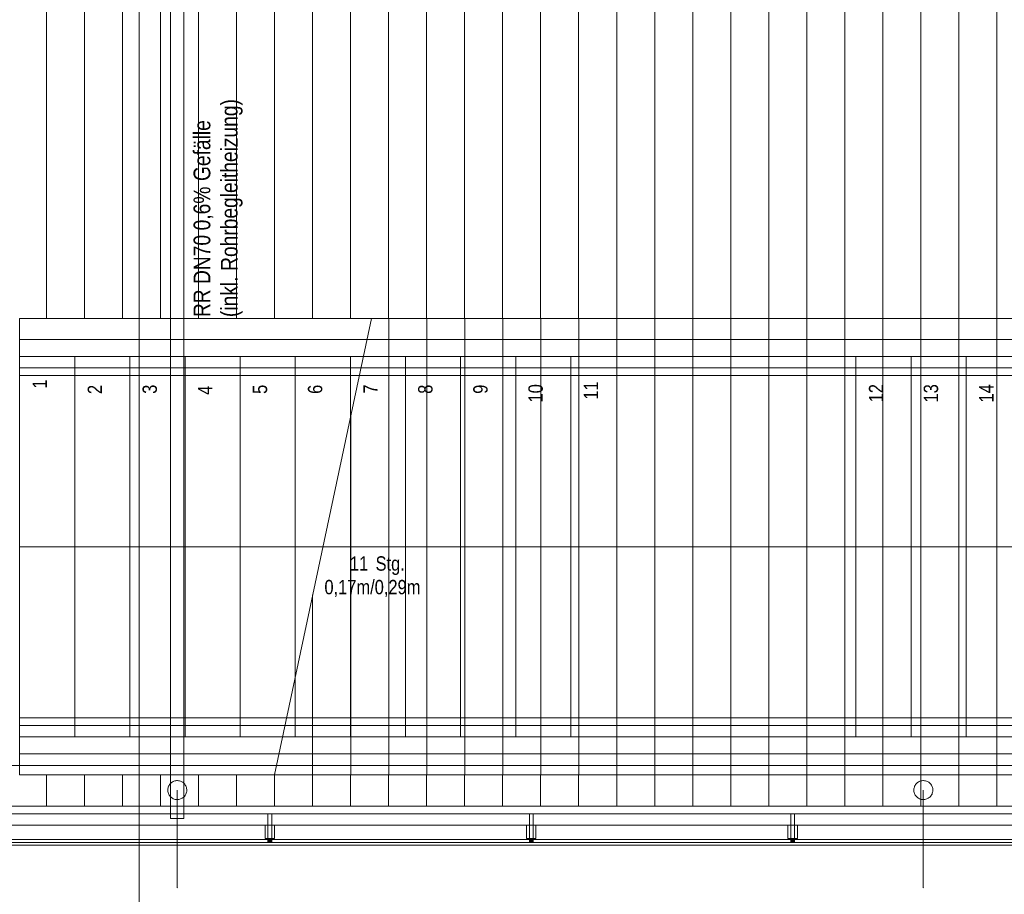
# Model space of a CAD drawing. Extents: x -620 to 300, y 62 to 1107.
# Tile 26 of 256: x -138 to -35, y 198 to 290. Entities that reach past the tile are written whole.
import ezdxf
from ezdxf.lldxf.tags import DXFTag

# ---------------------------------------------------------------- set-up
doc = ezdxf.new("R2010")
doc.units = 0
doc.layers.get('0').update_dxf_attribs({"lineweight": 35})
for name, color, linetype, lineweight, true_color in [('30 -33 Aussenwände- 7 Fassade_ Elemente', 7, 'Continuous', 9, 0x00aacc), ('30 -34 Innenwände- 6 Elemente', 7, 'Continuous', 9, 0xff6633), ('30 -35 Decken- 2.2 Treppen Außen', 7, 'Continuous', 9, 0x009999), ('30 -36 Dächer- 3 Dachbeläge', 7, 'Continuous', 15, 0x9999ff), ('30 -36 Dächer- 4 Dachbekleidungen', 7, 'Continuous', 9, 0xccccff), ('40 -41 Abwasser_Wasser_Gas- 1 Abwasser + sanitäre Anlagen', 7, 'Continuous', 9, 0xff6633), ('70 -72 Beschriftung- 1 Beschriftung allgemein', 7, 'Continuous', 9, 0xff6633)]:
    doc.layers.add(name, color=color, linetype=linetype, lineweight=lineweight, true_color=true_color)
for name, color, linetype, lineweight in [('40 -41 Abwasser_Wasser_Gas- 2 Wasser-1', 7, 'Continuous', 15), ('60- 61 allgemeine Ausstattung- 4 Terrassen', 7, 'Continuous', 9), ('70 -71 Achsen- 1 Gebäudeachsen', 7, 'STRICHPUNKT2-A06G9FR98I', 18)]:
    doc.layers.add(name, color=color, linetype=linetype, lineweight=lineweight)
doc.styles.get("Standard").update_dxf_attribs({"font": 'ARIALN.TTF'})
tags = doc.linetypes.add('grob-A06G9FRA8I', pattern=[14, 3, -8, 3]).pattern_tags.tags
tags[8:9] = [DXFTag(74, 4), DXFTag(75, 0), DXFTag(340, '0'), DXFTag(46, 0.0), DXFTag(50, 0.0), DXFTag(44, 0.0), DXFTag(45, 0.0)]
tags[6:7] = [DXFTag(74, 4), DXFTag(75, 0), DXFTag(340, '0'), DXFTag(46, 0.0), DXFTag(50, 0.0), DXFTag(44, 0.0), DXFTag(45, 0.0)]
tags[4:5] = [DXFTag(74, 4), DXFTag(75, 0), DXFTag(340, '0'), DXFTag(46, 0.0), DXFTag(50, 0.0), DXFTag(44, 0.0), DXFTag(45, 0.0)]
tags = doc.linetypes.add('STRICHPUNKT2-A06G9FR98I', pattern=[12.7, 6.35, -3.175, 0, -3.175]).pattern_tags.tags
tags[10:11] = [DXFTag(74, 4), DXFTag(75, 0), DXFTag(340, '0'), DXFTag(46, 0.0), DXFTag(50, 0.0), DXFTag(44, 0.0), DXFTag(45, 0.0)]
tags[8:9] = [DXFTag(74, 4), DXFTag(75, 0), DXFTag(340, '0'), DXFTag(46, 0.0), DXFTag(50, 0.0), DXFTag(44, 0.0), DXFTag(45, 0.0)]
tags[6:7] = [DXFTag(74, 4), DXFTag(75, 0), DXFTag(340, '0'), DXFTag(46, 0.0), DXFTag(50, 0.0), DXFTag(44, 0.0), DXFTag(45, 0.0)]
tags[4:5] = [DXFTag(74, 4), DXFTag(75, 0), DXFTag(340, '0'), DXFTag(46, 0.0), DXFTag(50, 0.0), DXFTag(44, 0.0), DXFTag(45, 0.0)]

# ---------------------------------------------------------------- blocks, each defined once
blk = doc.blocks.new('Referenz-A06G9FRB8I')
at = {"layer": '30 -33 Aussenwände- 7 Fassade_ Elemente', "color": 0, "linetype": 'Continuous', "ltscale": 0.13}
blk.add_line((31.62, 204.25), (-395.18, 204.25), dxfattribs=at)
at = {"layer": '30 -34 Innenwände- 6 Elemente', "color": 0, "linetype": 'Continuous', "ltscale": 0.13}
for p, q in [((31.02, 207.75), (-399.38, 207.75)), ((-398.58, 206.95), (31.02, 206.95)), ((31.02, 205.75), (-397.38, 205.75)), ((-395.58, 203.95), (31.02, 203.95))]:
    blk.add_line(p, q, dxfattribs=at)
at = {"layer": '30 -35 Decken- 2.2 Treppen Außen', "color": 0, "linetype": 'Continuous', "ltscale": 0.13}
for p, q in [((-138.16, 259.05), (-138.16, 255.05)), ((-101.15, 259.05), (-138.16, 259.05)), ((-111.36, 211.05), (-101.15, 259.05)), ((-138.16, 256.85), (-101.62, 256.85)), ((-138.16, 255.05), (-138.16, 256.85)), ((-138.16, 255.05), (-102, 255.05)), ((-138.16, 255.05), (-132.36, 255.05)), ((-138.16, 215.05), (-138.16, 255.05)), ((-132.36, 255.05), (-126.56, 255.05)), ((-132.36, 215.05), (-132.36, 255.05)), ((-126.56, 215.05), (-126.56, 255.05)), ((-126.56, 255.05), (-120.76, 255.05)), ((-120.76, 255.05), (-114.96, 255.05)), ((-120.76, 215.05), (-120.76, 255.05)), ((-114.96, 255.05), (-114.96, 215.05)), ((-109.16, 255.05), (-114.96, 255.05)), ((-109.16, 221.41), (-109.16, 255.05)), ((-103.36, 255.05), (-109.16, 255.05)), ((-102, 255.05), (-103.36, 255.05)), ((-103.36, 248.7), (-103.36, 255.05)), ((-138.16, 253.05), (-138.16, 253.85)), ((-138.16, 253.85), (-102.26, 253.85)), ((-102.43, 253.05), (-138.16, 253.05)), ((-138.16, 235.05), (-106.26, 235.05)), ((-110.08, 217.05), (-138.16, 217.05)), ((-138.16, 217.05), (-138.16, 216.25)), ((-138.16, 216.25), (-110.25, 216.25)), ((-138.16, 215.05), (-138.16, 213.25)), ((-110.51, 215.05), (-138.16, 215.05)), ((-138.16, 215.05), (-132.36, 215.05)), ((-138.16, 215.05), (-138.16, 211.05)), ((-132.36, 215.05), (-126.56, 215.05)), ((-126.56, 215.05), (-120.76, 215.05)), ((-120.76, 215.05), (-114.96, 215.05)), ((-114.96, 215.05), (-110.51, 215.05)), ((-138.16, 213.25), (-110.89, 213.25)), ((-138.16, 211.05), (-111.36, 211.05))]:
    blk.add_line(p, q, dxfattribs=at)
at = {"layer": '30 -35 Decken- 2.2 Treppen Außen', "color": 0, "linetype": 'grob-A06G9FRA8I', "ltscale": 0.13}
for p, q in [((-111.36, 211.05), (-101.15, 259.05)), ((25.24, 259.05), (-101.15, 259.05)), ((-101.62, 256.85), (25.24, 256.85)), ((-102, 255.05), (25.24, 255.05)), ((-97.56, 255.05), (-102, 255.05)), ((-97.56, 215.05), (-97.56, 255.05)), ((-97.56, 255.05), (-91.76, 255.05)), ((-91.76, 255.05), (-85.96, 255.05)), ((-91.76, 215.05), (-91.76, 255.05)), ((-85.96, 255.05), (-80.16, 255.05)), ((-85.96, 215.05), (-85.96, 255.05)), ((-80.16, 255.05), (-50.16, 255.05)), ((-80.16, 215.05), (-80.16, 255.05)), ((-50.16, 255.05), (-44.36, 255.05)), ((-50.16, 215.05), (-50.16, 255.05)), ((-44.36, 255.05), (-38.56, 255.05)), ((-44.36, 215.05), (-44.36, 255.05)), ((-38.56, 215.05), (-38.56, 255.05)), ((-38.56, 255.05), (-32.76, 255.05)), ((-102.26, 253.85), (25.24, 253.85)), ((25.24, 253.05), (-102.43, 253.05)), ((-103.36, 215.05), (-103.36, 248.7)), ((-106.26, 235.05), (25.24, 235.05)), ((-109.16, 215.05), (-109.16, 221.41)), ((25.24, 217.05), (-110.08, 217.05)), ((-110.25, 216.25), (25.24, 216.25)), ((-110.51, 215.05), (-109.16, 215.05)), ((25.24, 215.05), (-110.51, 215.05)), ((-109.16, 215.05), (-103.36, 215.05)), ((-103.36, 215.05), (-97.56, 215.05)), ((-97.56, 215.05), (-91.76, 215.05)), ((-91.76, 215.05), (-85.96, 215.05)), ((-85.96, 215.05), (-80.16, 215.05)), ((-80.16, 215.05), (-50.16, 215.05)), ((-50.16, 215.05), (-44.36, 215.05)), ((-44.36, 215.05), (-38.56, 215.05)), ((-38.56, 215.05), (-32.76, 215.05)), ((-110.89, 213.25), (25.24, 213.25)), ((-111.36, 211.05), (25.24, 211.05))]:
    blk.add_line(p, q, dxfattribs=at)
at = {"layer": '30 -36 Dächer- 3 Dachbeläge', "color": 0, "linetype": 'Continuous', "ltscale": 0.15}
for p, q in [((-398.58, 206.95), (31.02, 206.95)), ((31.02, 203.65), (-398.58, 203.65))]:
    blk.add_line(p, q, dxfattribs=at)
at = {"layer": '30 -36 Dächer- 3 Dachbeläge', "color": 0, "lineweight": 9}
for p, q in [((-111.63, 204.35), (-112.03, 204.35)), ((-112.03, 204.35), (-112.03, 203.95)), ((-111.63, 203.95), (-111.63, 204.35)), ((-84.13, 204.35), (-84.53, 204.35)), ((-84.53, 204.35), (-84.53, 203.95)), ((-84.13, 203.95), (-84.13, 204.35)), ((-56.63, 204.35), (-57.03, 204.35)), ((-57.03, 204.35), (-57.03, 203.95)), ((-56.63, 203.95), (-56.63, 204.35))]:
    blk.add_line(p, q, dxfattribs=at)
at = {"layer": '30 -36 Dächer- 3 Dachbeläge', "color": 0, "lineweight": 0}
for points in [[(-112.03, 203.95), (-112.03, 204.35), (-111.63, 203.95)], [(-111.63, 203.95), (-112.03, 204.35), (-111.63, 204.35)], [(-84.53, 203.95), (-84.53, 204.35), (-84.13, 203.95)], [(-84.13, 203.95), (-84.53, 204.35), (-84.13, 204.35)], [(-57.03, 203.95), (-57.03, 204.35), (-56.63, 203.95)], [(-56.63, 203.95), (-57.03, 204.35), (-56.63, 204.35)]]:
    blk.add_solid(points, dxfattribs=at)
at = {"layer": '30 -36 Dächer- 4 Dachbekleidungen', "color": 0, "linetype": 'Continuous', "ltscale": 0.13}
for p, q in [((31.02, 207.75), (-399.38, 207.75)), ((-398.58, 206.95), (31.02, 206.95)), ((-111.63, 206.95), (-112.03, 206.95)), ((-112.03, 206.95), (-112.03, 205.75)), ((-111.63, 205.75), (-111.63, 206.95)), ((-84.13, 206.95), (-84.53, 206.95)), ((-84.53, 206.95), (-84.53, 205.75)), ((-84.13, 205.75), (-84.13, 206.95)), ((-56.63, 206.95), (-57.03, 206.95)), ((-57.03, 206.95), (-57.03, 205.75)), ((-56.63, 205.75), (-56.63, 206.95)), ((31.02, 205.75), (-397.38, 205.75)), ((-112.33, 205.75), (-112.33, 204.35)), ((-112.03, 204.35), (-112.03, 205.75)), ((-111.63, 205.75), (-111.63, 204.35)), ((-111.33, 205.75), (-111.33, 204.35)), ((-84.83, 205.75), (-84.83, 204.35)), ((-84.53, 204.35), (-84.53, 205.75)), ((-84.13, 205.75), (-84.13, 204.35)), ((-83.83, 205.75), (-83.83, 204.35)), ((-57.33, 205.75), (-57.33, 204.35)), ((-57.03, 204.35), (-57.03, 205.75)), ((-56.63, 205.75), (-56.63, 204.35)), ((-56.33, 205.75), (-56.33, 204.35)), ((-112.33, 204.35), (-112.03, 204.35)), ((-111.63, 204.35), (-112.03, 204.35)), ((-111.33, 204.35), (-111.63, 204.35)), ((-84.83, 204.35), (-84.53, 204.35)), ((-84.13, 204.35), (-84.53, 204.35)), ((-83.83, 204.35), (-84.13, 204.35)), ((-57.33, 204.35), (-57.03, 204.35)), ((-56.63, 204.35), (-57.03, 204.35)), ((-56.33, 204.35), (-56.63, 204.35)), ((-395.58, 203.95), (31.02, 203.95))]:
    blk.add_line(p, q, dxfattribs=at)
at = {"layer": '40 -41 Abwasser_Wasser_Gas- 1 Abwasser + sanitäre Anlagen', "color": 0, "linetype": 'grob-A06G9FRA8I', "ltscale": 0.13}
for p, q in [((-122.28, 206.45), (-122.28, 320.23)), ((-120.88, 320.72), (-120.88, 206.45)), ((-120.88, 206.45), (-122.28, 206.45))]:
    blk.add_line(p, q, dxfattribs=at)
at = {"layer": '40 -41 Abwasser_Wasser_Gas- 2 Wasser-1', "color": 0, "linetype": 'Continuous', "ltscale": 0.15}
for p, q in [((-122.1, 210.3), (-122.02, 210.35)), ((-122.02, 210.35), (-121.93, 210.39)), ((-121.93, 210.39), (-121.83, 210.42)), ((-121.83, 210.42), (-121.74, 210.44)), ((-121.74, 210.44), (-121.64, 210.45)), ((-121.64, 210.45), (-121.54, 210.45)), ((-121.54, 210.45), (-121.44, 210.44)), ((-121.44, 210.44), (-121.35, 210.43)), ((-121.35, 210.43), (-121.25, 210.4)), ((-121.25, 210.4), (-121.16, 210.36)), ((-121.16, 210.36), (-121.08, 210.32)), ((-121.08, 210.32), (-120.99, 210.27)), ((-43.6, 210.3), (-43.52, 210.35)), ((-43.52, 210.35), (-43.43, 210.39)), ((-43.43, 210.39), (-43.33, 210.42)), ((-43.33, 210.42), (-43.24, 210.44)), ((-43.24, 210.44), (-43.14, 210.45)), ((-43.14, 210.45), (-43.04, 210.45)), ((-43.04, 210.45), (-42.94, 210.44)), ((-42.94, 210.44), (-42.85, 210.43)), ((-42.85, 210.43), (-42.75, 210.4)), ((-42.75, 210.4), (-42.66, 210.36)), ((-42.66, 210.36), (-42.58, 210.32)), ((-42.58, 210.32), (-42.49, 210.27)), ((-122.57, 209.58), (-122.55, 209.68)), ((-122.57, 209.49), (-122.57, 209.58)), ((-122.57, 209.39), (-122.57, 209.49)), ((-122.56, 209.29), (-122.57, 209.39)), ((-122.54, 209.19), (-122.56, 209.29)), ((-122.55, 209.68), (-122.52, 209.77)), ((-122.52, 209.77), (-122.49, 209.87)), ((-122.49, 209.87), (-122.44, 209.95)), ((-122.44, 209.95), (-122.39, 210.04)), ((-122.39, 210.04), (-122.33, 210.11)), ((-122.33, 210.11), (-122.26, 210.18)), ((-122.26, 210.18), (-122.18, 210.25)), ((-122.18, 210.25), (-122.1, 210.3)), ((-120.99, 210.27), (-120.92, 210.2)), ((-120.92, 210.2), (-120.85, 210.14)), ((-120.85, 210.14), (-120.78, 210.06)), ((-120.78, 210.06), (-120.73, 209.98)), ((-120.73, 209.98), (-120.68, 209.9)), ((-120.68, 209.9), (-120.64, 209.81)), ((-120.64, 209.81), (-120.61, 209.71)), ((-120.61, 209.71), (-120.59, 209.62)), ((-120.58, 209.32), (-120.6, 209.23)), ((-120.59, 209.62), (-120.58, 209.52)), ((-120.58, 209.52), (-120.58, 209.42)), ((-120.58, 209.42), (-120.58, 209.32)), ((-44.07, 209.58), (-44.05, 209.68)), ((-44.07, 209.49), (-44.07, 209.58)), ((-44.07, 209.39), (-44.07, 209.49)), ((-44.06, 209.29), (-44.07, 209.39)), ((-44.04, 209.19), (-44.06, 209.29)), ((-44.05, 209.68), (-44.02, 209.77)), ((-44.02, 209.77), (-43.99, 209.87)), ((-43.99, 209.87), (-43.94, 209.95)), ((-43.94, 209.95), (-43.89, 210.04)), ((-43.89, 210.04), (-43.83, 210.11)), ((-43.83, 210.11), (-43.76, 210.18)), ((-43.76, 210.18), (-43.68, 210.25)), ((-43.68, 210.25), (-43.6, 210.3)), ((-42.49, 210.27), (-42.42, 210.2)), ((-42.42, 210.2), (-42.35, 210.14)), ((-42.35, 210.14), (-42.28, 210.06)), ((-42.28, 210.06), (-42.23, 209.98)), ((-42.23, 209.98), (-42.18, 209.9)), ((-42.18, 209.9), (-42.14, 209.81)), ((-42.14, 209.81), (-42.11, 209.71)), ((-42.11, 209.71), (-42.09, 209.62)), ((-42.08, 209.32), (-42.1, 209.23)), ((-42.09, 209.62), (-42.08, 209.52)), ((-42.08, 209.52), (-42.08, 209.42)), ((-42.08, 209.42), (-42.08, 209.32)), ((-122.51, 209.1), (-122.54, 209.19)), ((-122.47, 209.01), (-122.51, 209.1)), ((-122.42, 208.93), (-122.47, 209.01)), ((-122.37, 208.84), (-122.42, 208.93)), ((-122.31, 208.77), (-122.37, 208.84)), ((-122.23, 208.7), (-122.31, 208.77)), ((-122.16, 208.64), (-122.23, 208.7)), ((-122.08, 208.59), (-122.16, 208.64)), ((-121.99, 208.54), (-122.08, 208.59)), ((-121.9, 208.51), (-121.99, 208.54)), ((-121.8, 208.48), (-121.9, 208.51)), ((-121.71, 208.46), (-121.8, 208.48)), ((-121.61, 208.45), (-121.71, 208.46)), ((-121.51, 208.46), (-121.61, 208.45)), ((-121.41, 208.47), (-121.51, 208.46)), ((-121.32, 208.49), (-121.41, 208.47)), ((-121.22, 208.52), (-121.32, 208.49)), ((-121.13, 208.56), (-121.22, 208.52)), ((-121.05, 208.6), (-121.13, 208.56)), ((-120.97, 208.66), (-121.05, 208.6)), ((-120.89, 208.72), (-120.97, 208.66)), ((-120.82, 208.79), (-120.89, 208.72)), ((-120.76, 208.87), (-120.82, 208.79)), ((-120.71, 208.95), (-120.76, 208.87)), ((-120.66, 209.04), (-120.71, 208.95)), ((-120.63, 209.13), (-120.66, 209.04)), ((-120.6, 209.23), (-120.63, 209.13)), ((-44.01, 209.1), (-44.04, 209.19)), ((-43.97, 209.01), (-44.01, 209.1)), ((-43.92, 208.93), (-43.97, 209.01)), ((-43.87, 208.84), (-43.92, 208.93)), ((-43.81, 208.77), (-43.87, 208.84)), ((-43.73, 208.7), (-43.81, 208.77)), ((-43.66, 208.64), (-43.73, 208.7)), ((-43.58, 208.59), (-43.66, 208.64)), ((-43.49, 208.54), (-43.58, 208.59)), ((-43.4, 208.51), (-43.49, 208.54)), ((-43.3, 208.48), (-43.4, 208.51)), ((-43.21, 208.46), (-43.3, 208.48)), ((-43.11, 208.45), (-43.21, 208.46)), ((-43.01, 208.46), (-43.11, 208.45)), ((-42.91, 208.47), (-43.01, 208.46)), ((-42.82, 208.49), (-42.91, 208.47)), ((-42.72, 208.52), (-42.82, 208.49)), ((-42.63, 208.56), (-42.72, 208.52)), ((-42.55, 208.6), (-42.63, 208.56)), ((-42.47, 208.66), (-42.55, 208.6)), ((-42.39, 208.72), (-42.47, 208.66)), ((-42.32, 208.79), (-42.39, 208.72)), ((-42.26, 208.87), (-42.32, 208.79)), ((-42.21, 208.95), (-42.26, 208.87)), ((-42.16, 209.04), (-42.21, 208.95)), ((-42.13, 209.13), (-42.16, 209.04)), ((-42.1, 209.23), (-42.13, 209.13))]:
    blk.add_line(p, q, dxfattribs=at)
at = {"layer": '60- 61 allgemeine Ausstattung- 4 Terrassen', "color": 0}
for p, q in [((-135.34, 259.05), (-135.34, 328.45)), ((-131.34, 259.05), (-131.34, 328.45)), ((-127.34, 259.05), (-127.34, 328.45)), ((-123.34, 259.05), (-123.34, 328.45)), ((-119.34, 259.05), (-119.34, 328.45)), ((-115.34, 259.05), (-115.34, 328.45)), ((-111.34, 259.05), (-111.34, 328.45)), ((-107.34, 259.05), (-107.34, 328.45)), ((-103.34, 259.05), (-103.34, 328.45)), ((-99.34, 259.05), (-99.34, 328.45)), ((-95.34, 259.05), (-95.34, 328.45)), ((-91.34, 259.05), (-91.34, 328.45)), ((-87.34, 259.05), (-87.34, 328.45)), ((-83.34, 259.05), (-83.34, 328.45)), ((-79.34, 259.05), (-79.34, 328.45)), ((-75.34, 259.05), (-75.34, 328.45)), ((-71.34, 259.05), (-71.34, 328.45)), ((-67.34, 259.05), (-67.34, 328.45)), ((-63.34, 259.05), (-63.34, 328.45)), ((-59.34, 259.05), (-59.34, 328.45)), ((-55.34, 259.05), (-55.34, 328.45)), ((-51.34, 259.05), (-51.34, 328.45)), ((-47.34, 259.05), (-47.34, 328.45)), ((-43.34, 259.05), (-43.34, 328.45)), ((-39.34, 259.05), (-39.34, 328.45)), ((-35.34, 259.05), (-35.34, 328.45)), ((-99.33, 211.05), (-99.33, 259.05)), ((-95.33, 211.05), (-95.33, 259.05)), ((-91.33, 211.05), (-91.33, 259.05)), ((-87.33, 211.05), (-87.33, 259.05)), ((-83.33, 211.05), (-83.33, 259.05)), ((-79.33, 211.05), (-79.33, 259.05)), ((-75.33, 211.05), (-75.33, 259.05)), ((-71.33, 211.05), (-71.33, 259.05)), ((-67.33, 211.05), (-67.33, 259.05)), ((-63.33, 211.05), (-63.33, 259.05)), ((-59.33, 211.05), (-59.33, 259.05)), ((-55.33, 211.05), (-55.33, 259.05)), ((-51.33, 211.05), (-51.33, 259.05)), ((-47.33, 211.05), (-47.33, 259.05)), ((-43.33, 211.05), (-43.33, 259.05)), ((-39.33, 211.05), (-39.33, 259.05)), ((-35.33, 211.05), (-35.33, 259.05)), ((-103.33, 211.05), (-103.33, 248.81)), ((-107.33, 211.05), (-107.33, 229.99)), ((-135.34, 207.75), (-135.34, 211.05)), ((-131.34, 207.75), (-131.34, 211.05)), ((-127.34, 207.75), (-127.34, 211.05)), ((-123.34, 207.75), (-123.34, 211.05)), ((-119.34, 207.75), (-119.34, 211.05)), ((-115.34, 207.75), (-115.34, 211.05)), ((-111.34, 207.75), (-111.34, 211.05)), ((-111.33, 211.05), (-111.33, 211.17)), ((-107.34, 207.75), (-107.34, 211.05)), ((-103.34, 207.75), (-103.34, 211.05)), ((-99.34, 207.75), (-99.34, 211.05)), ((-95.34, 207.75), (-95.34, 211.05)), ((-91.34, 207.75), (-91.34, 211.05)), ((-87.34, 207.75), (-87.34, 211.05)), ((-83.34, 207.75), (-83.34, 211.05)), ((-79.34, 207.75), (-79.34, 211.05)), ((-75.34, 207.75), (-75.34, 211.05)), ((-71.34, 207.75), (-71.34, 211.05)), ((-67.34, 207.75), (-67.34, 211.05)), ((-63.34, 207.75), (-63.34, 211.05)), ((-59.34, 207.75), (-59.34, 211.05)), ((-55.34, 207.75), (-55.34, 211.05)), ((-51.34, 207.75), (-51.34, 211.05)), ((-47.34, 207.75), (-47.34, 211.05)), ((-43.34, 207.75), (-43.34, 211.05)), ((-39.34, 207.75), (-39.34, 211.05)), ((-35.34, 207.75), (-35.34, 211.05))]:
    blk.add_line(p, q, dxfattribs=at)
at = {"layer": '60- 61 allgemeine Ausstattung- 4 Terrassen', "color": 0, "linetype": 'Continuous', "lineweight": 18, "ltscale": 0.18}
blk.add_line((31.62, 204.25), (-395.18, 204.25), dxfattribs=at)
at = {"layer": '70 -71 Achsen- 1 Gebäudeachsen', "color": 0, "linetype": 'STRICHPUNKT2-A06G9FR98I', "ltscale": 0.18}
for p, q in [((-125.58, 1076.99), (-125.58, 77.55)), ((-538.63, 212.05), (75.97, 212.05))]:
    blk.add_line(p, q, dxfattribs=at)
at = {"layer": '70 -72 Beschriftung- 1 Beschriftung allgemein', "color": 0, "linetype": 'Continuous', "ltscale": 0.13}
for p, q in [((-121.58, 209.45), (-121.58, 199.16)), ((-43.08, 209.45), (-43.08, 199.16))]:
    blk.add_line(p, q, dxfattribs=at)
at = {"layer": '70 -72 Beschriftung- 1 Beschriftung allgemein', "color": 0, "linetype": 'Continuous', "lineweight": 5, "ltscale": 0.13}
for p, q in [((-121.58, 199.16), (-121.59, 199.22)), ((-121.59, 199.22), (-121.56, 199.22)), ((-121.56, 199.22), (-121.58, 199.16)), ((-43.08, 199.16), (-43.09, 199.22)), ((-43.09, 199.22), (-43.06, 199.22)), ((-43.06, 199.22), (-43.08, 199.16))]:
    blk.add_line(p, q, dxfattribs=at)
at = {"layer": '70 -72 Beschriftung- 1 Beschriftung allgemein', "color": 0, "lineweight": 0}
for points in [[(-121.58, 199.16), (-121.59, 199.22), (-121.58, 199.22)], [(-121.58, 199.16), (-121.58, 199.22), (-121.56, 199.22)], [(-43.08, 199.16), (-43.09, 199.22), (-43.08, 199.22)], [(-43.08, 199.16), (-43.08, 199.22), (-43.06, 199.22)]]:
    blk.add_solid(points, dxfattribs=at)
at = {"layer": '30 -35 Decken- 2.2 Treppen Außen', "color": 0, "linetype": 'ByBlock', "ltscale": 0.13, "char_height": 1.5103, "attachment_point": 1}
for s, insert, rotation in [('{\\fArial Narrow;1}', (-136.8, 251.68), 90.001), ('{\\fArial Narrow;2}', (-131, 251.1), 90.001), ('{\\fArial Narrow;3}', (-125.23, 251.13), 90.001), ('{\\fArial Narrow;4}', (-119.4, 251.02), 90.001), ('{\\fArial Narrow;5}', (-113.63, 251.12), 90.001), ('{\\fArial Narrow;6}', (-107.83, 251.12), 90.001), ('{\\fArial Narrow;7}', (-102, 251.15), 90.001), ('{\\fArial Narrow;8}', (-96.23, 251.13), 90.001), ('{\\fArial Narrow;9}', (-90.43, 251.13), 90.001), ('{\\fArial Narrow;10}', (-84.63, 250.22), 90.001), ('{\\fArial Narrow;11}', (-78.8, 250.51), 90.001), ('{\\fArial Narrow;12}', (-48.8, 250.23), 90.001), ('{\\fArial Narrow;13}', (-43.03, 250.22), 90.001), ('{\\fArial Narrow;14}', (-37.2, 250.22), 90.001), ('{\\fArial Narrow;11}', (-103.41, 234.04), 0.001), ('{\\fArial Narrow;Stg.}', (-100.71, 234.04), 0.001), ('{\\fArial Narrow;0,17m/0,29m}', (-106.09, 231.56), 0.001)]:
    blk.add_mtext(s, dxfattribs=dict(at, insert=insert, rotation=rotation))
at = {"layer": '70 -72 Beschriftung- 1 Beschriftung allgemein', "color": 0, "linetype": 'Continuous', "ltscale": 0.13, "char_height": 1.7621, "attachment_point": 1, "rotation": 90}
for s, insert in [('{\\fArial Narrow;Rohrbegleitheizung)}', (-116.99, 264.06)), ('{\\fArial Narrow;Gefälle}', (-119.86, 273.51)), ('{\\fArial Narrow;0,6%}', (-119.86, 268.32)), ('{\\fArial Narrow;DN70}', (-119.86, 262.68)), ('{\\fArial Narrow;(inkl.}', (-116.99, 259.2)), ('{\\fArial Narrow;RR}', (-119.86, 259.2))]:
    blk.add_mtext(s, dxfattribs=dict(at, insert=insert))

msp = doc.modelspace()

# ---------------------------------------------------------------- block references
at = {"color": 8, "lineweight": 25, "ltscale": 0.25, "true_color": 0x808080}
msp.add_blockref('Referenz-A06G9FRB8I', (0, 0), dxfattribs=at)

doc.saveas('drawing.dxf')
